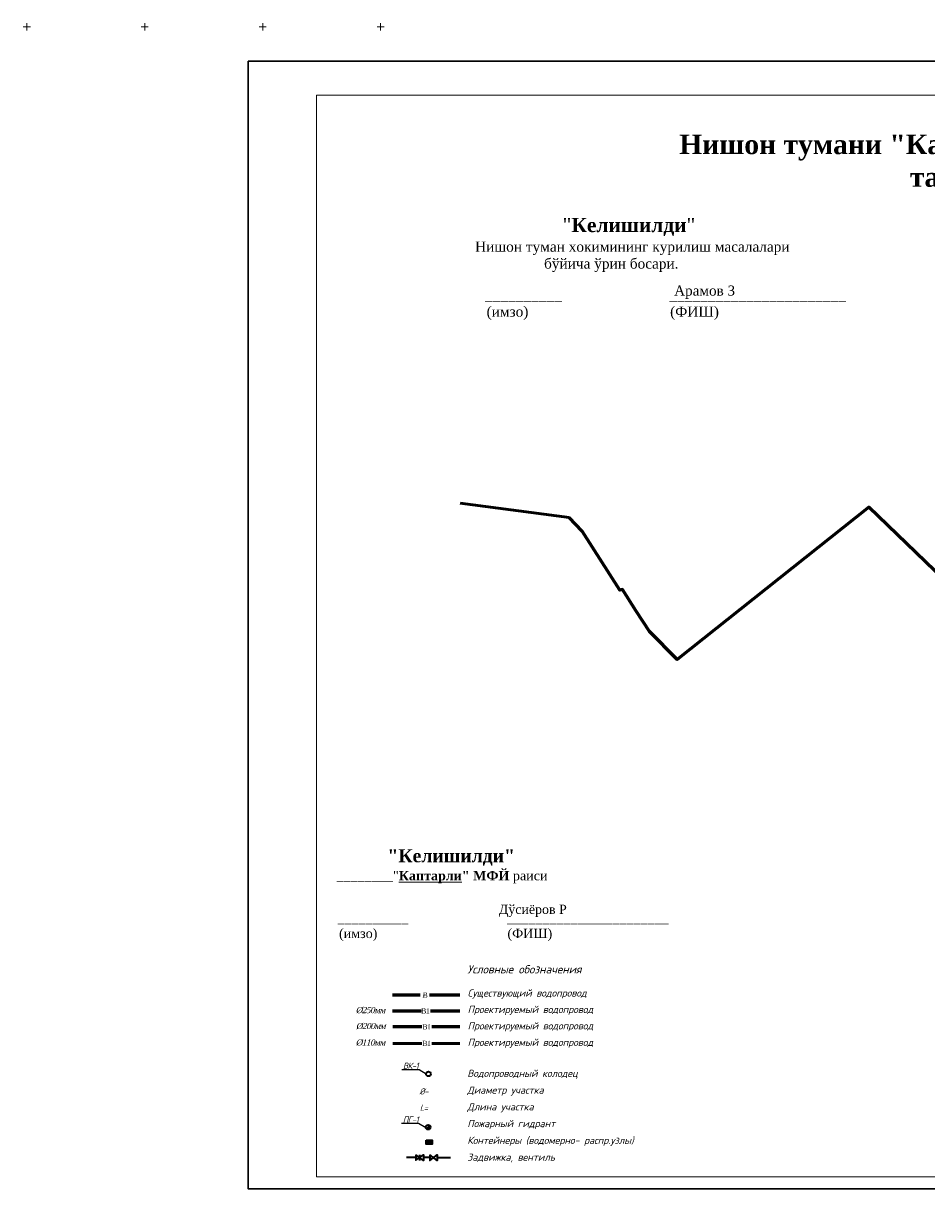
# Model space of a CAD drawing. Header units: millimetres. Extents: x 3960971 to 4113015, y -456608 to 60100.
# Tile 21 of 61: x 3992419 to 4030722, y -262748 to -213334. Entities that reach past the tile are written whole.
import ezdxf

# ---------------------------------------------------------------- set-up
doc = ezdxf.new("R2010")
doc.units = ezdxf.units.MM
doc.layers.add('GEODS_POINT_GRID#_B', color=7, linetype='Continuous', true_color=0x000000)
doc.layers.add('V-SURV-LABL', color=122, linetype='Continuous')
doc.layers.add('РАЗМЕРЫ', color=6, linetype='Continuous')
doc.layers.add('НАДПИСИ', color=7, linetype='Continuous', lineweight=35)
doc.layers.add('Элемент модели - Зона_Ном_пера__41', color=7, linetype='Continuous', lineweight=25)
doc.styles.add('0.35см', font='isocpeur.ttf', dxfattribs={"oblique": 15, "height": 350})
doc.styles.add('ISOCPEUR', font='isocpeur.ttf')
doc.styles.add('OOO-Kazar', font='GOST_AU.ttf')
doc.styles.add('seviyorum', font='times.ttf')

# ---------------------------------------------------------------- blocks, each defined once
blk = doc.blocks.new('CrossCoord_m1')
at = {"layer": 'GEODS_POINT_GRID#_B', "color": 3, "lineweight": 20, "true_color": 0x00ff00, "flags": 128}
for points in [[(-3, 0), (3, 0)], [(0, 3), (0, -3)]]:
    blk.add_lwpolyline(points, dxfattribs=at)

msp = doc.modelspace()

# ---------------------------------------------------------------- hatches: boundary and pattern name
at = {"layer": 'РАЗМЕРЫ', "lineweight": 35, "ltscale": 0.7, "true_color": 0x3d73d6}
h = msp.add_hatch(color=163, dxfattribs=at)
h.dxf.hatch_style = 1
h.paths.add_polyline_path([(4009683.495, -260141.448, 0.195705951), (4009654.994, -260071.422), (4009511.442, -260211.473, 0.672652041)])
at = {"layer": 'РАЗМЕРЫ', "lineweight": 35, "ltscale": 0.7}
h = msp.add_hatch(color=124, dxfattribs=at)
h.dxf.hatch_style = 1
h.paths.add_polyline_path([(4009748.089, -260857.917), (4009748.089, -260687.827), (4009505.786, -260687.827), (4009505.786, -260857.917)])

# ---------------------------------------------------------------- linework, layer by layer
at = {"color": 7, "lineweight": 20, "ltscale": 0.5}
msp.add_lwpolyline([(4059317.112, -216376.193), (4004855.004, -216376.193), (4004855.004, -262250.236), (4077408.245, -262250.236)], dxfattribs=at)
at = {"color": 5, "lineweight": 50}
msp.add_lwpolyline([(4015556.808, -234287.216), (4010943.385, -233683.731)], dxfattribs=at)
at = {"color": 3, "lineweight": 60}
msp.add_lwpolyline([(4037001.959, -233757.172), (4036868.436, -234009.565), (4032261.964, -237703.888), (4028275.255, -233847.498), (4020148.815, -240309.648), (4018967.991, -239125.473), (4018402.35, -238258.288), (4017829.12, -237334.832), (4017716.253, -237369.217), (4016109.773, -234866.521), (4015556.808, -234287.216)], dxfattribs=at)
at = {"color": 0, "ltscale": 50}
msp.add_lwpolyline([(4017674.669, -262747.818), (4041642.878, -262747.818)], dxfattribs=at)
at = {"layer": 'V-SURV-LABL', "color": 0, "lineweight": 30}
msp.add_lwpolyline([(4001946.431, -214943.909), (4077978.983, -214943.909), (4077978.983, -262747.818), (4001946.431, -262747.818)], close=True, dxfattribs=at)
at = {"layer": 'РАЗМЕРЫ', "color": 10, "lineweight": 60, "ltscale": 0.7}
for points in [[(4009244.038, -254540.284), (4008076.059, -254540.284)], [(4010921.492, -254540.284), (4009641.243, -254540.284)]]:
    msp.add_lwpolyline(points, dxfattribs=at)
at = {"layer": 'РАЗМЕРЫ', "color": 3, "lineweight": 60, "ltscale": 0.7}
for points in [[(4009306.75, -255213.687), (4008076.059, -255213.687)], [(4010921.492, -255213.687), (4009685.754, -255213.687)]]:
    msp.add_lwpolyline(points, dxfattribs=at)
at = {"layer": 'РАЗМЕРЫ', "color": 5, "lineweight": 60, "ltscale": 0.7}
for points in [[(4009320.69, -255887.525), (4008088.675, -255887.525)], [(4010934.107, -255887.525), (4009738.686, -255887.525)]]:
    msp.add_lwpolyline(points, dxfattribs=at)
at = {"layer": 'РАЗМЕРЫ', "color": 6, "lineweight": 53, "ltscale": 0.7}
for points in [[(4009320.69, -256586.159), (4008088.675, -256586.159)], [(4010934.107, -256586.159), (4009738.686, -256586.159)]]:
    msp.add_lwpolyline(points, dxfattribs=at)
at = {"layer": 'РАЗМЕРЫ', "color": 7, "lineweight": 25, "ltscale": 0.7}
for points in [[(4008468.275, -257698.839), (4009196.925, -257698.839), (4009494.687, -257883.285)], [(4008453.049, -259973.097), (4009181.699, -259973.097), (4009479.462, -260157.543)]]:
    msp.add_lwpolyline(points, dxfattribs=at)
at = {"layer": 'РАЗМЕРЫ', "color": 163, "lineweight": 35, "ltscale": 0.7, "true_color": 0x3d73d6}
msp.add_lwpolyline([(4009511.442, -260211.473), (4009654.994, -260071.422)], dxfattribs=at)
at = {"layer": 'РАЗМЕРЫ', "color": 124, "lineweight": 35, "ltscale": 0.7}
msp.add_lwpolyline([(4009505.786, -260687.827), (4009748.089, -260687.827), (4009748.089, -260857.917), (4009505.786, -260857.917)], close=True, dxfattribs=at)
at = {"layer": 'РАЗМЕРЫ', "color": 7, "lineweight": 35, "ltscale": 0.7}
for points in [[(4009067.726, -261307.723), (4009066.42, -261545.241), (4009380.076, -261309.439), (4009380.066, -261546.111), (4009067.726, -261307.723)], [(4009223.253, -261309.004), (4009223.243, -261545.676)], [(4009658.911, -261309.439), (4009657.606, -261546.957), (4009971.261, -261311.155), (4009971.252, -261547.827), (4009658.911, -261309.439)], [(4009067.075, -261426.055), (4008664.032, -261424.742)], [(4009658.258, -261428.198), (4009380.071, -261427.775)], [(4009971.256, -261429.491), (4010537.206, -261428.222)]]:
    msp.add_lwpolyline(points, dxfattribs=at)
msp.add_circle((4009594.964, -257883.285), 100.276, dxfattribs=at)
at = {"layer": 'РАЗМЕРЫ', "color": 163, "lineweight": 35, "ltscale": 0.7, "true_color": 0x3d73d6}
msp.add_circle((4009583.218, -260141.448), 100.276, dxfattribs=at)

# ---------------------------------------------------------------- block references
at = {"layer": 'GEODS_POINT_GRID#_B', "color": 3, "true_color": 0x00ff00, "xscale": 50, "yscale": 50, "zscale": 50}
for p in [(3992568.815, -213484.121), (3997568.815, -213484.121), (4002568.815, -213484.121), (4007568.815, -213484.121)]:
    msp.add_blockref('CrossCoord_m1', p, dxfattribs=at)

# ---------------------------------------------------------------- texts
at = {"color": 7, "lineweight": 20, "ltscale": 0.5, "attachment_point": 1, "style": 'OOO-Kazar'}
for s, width, gutter_width, insert, char_height in [('\\pxqc;{\\fTimes New Roman|b0|i0|c204|p18;\\H1.4x;"\\fTimes New Roman|b1|i0|c204|p18;Келишилди\\fTimes New Roman|b0|i0|c204|p18;"\\H0.71429x; }    \\P\\pq*;{\\fTimes New Roman|b0|i0|c204|p18;Нишон туман хокимининг курилиш масалалари\\P                  бўйича ўрин босари. }\\P                        ', 13047.06243, 860.141, (4011574.778, -221584.38), 430.070288), ('{\\fTimes New Roman|b0|i0|c0|p18;    \\P\\pxi-3,l4,t4;__________^I                   _______________________ \\P\\pi0,l0,tz;   (\\fTimes New Roman|b0|i0|c204|p18;имзо\\fTimes New Roman|b0|i0|c0|p18;)                                     (\\fTimes New Roman|b0|i0|c204|p18;ФИШ\\fTimes New Roman|b0|i0|c0|p18;)}', 16529.8905, 860.141, (4011574.778, -223909.368), 430.070288), ('\\pxqc;{\\fTimes New Roman|b1|i0|c204|p18;\\H1.4x;"Келишилди"\\fTimes New Roman|b0|i0|c204|p18;\\H0.71429x; }    \\P\\pq*; {\\fTimes New Roman|b0|i0|c0|p18; ________\\fTimes New Roman|b0|i0|c204|p18;"\\fTimes New Roman|b1|i0|c204|p18;\\LКаптарли\\l" МФЙ\\fTimes New Roman|b0|i0|c204|p18; раиси                       \\P             }', 10405.30784, 789.364, (4005358.253, -248354.772), 394.682068), (' {\\fTimes New Roman|b0|i0|c0|p18;   \\P\\pxi-3,l4,t4;__________^I                   _______________________ \\P\\pi0,l0,tz;   (\\fTimes New Roman|b0|i0|c204|p18;имзо\\fTimes New Roman|b0|i0|c0|p18;)                                     (\\fTimes New Roman|b0|i0|c204|p18;ФИШ\\fTimes New Roman|b0|i0|c0|p18;)}', 16185.21957, 789.364, (4005358.253, -250410.154), 394.682068)]:
    msp.add_mtext_dynamic_manual_height_columns(s, width=width, gutter_width=gutter_width, heights=[0], dxfattribs=dict(at, insert=insert, char_height=char_height))
at = {"layer": 'НАДПИСИ', "attachment_point": 5, "style": 'ISOCPEUR'}
for s, insert, char_height, width in [('{\\fTimes New Roman|b0|i0|c204|p18;Арамов З}', (4021307.758, -224735.864), 425.58278, 6990.88921), ('{\\fTimes New Roman|b0|i0|c204|p18;Дўсиёров Р}', (4014021.447, -250965.391), 390.56381, 6415.64574)]:
    msp.add_mtext(s, dxfattribs=dict(at, insert=insert, char_height=char_height, width=width))
at = {"layer": 'НАДПИСИ', "color": 7, "style": '0.35см'}
for s, insert, char_height, width, attachment_point in [('Условные обозначения', (4011246.013, -253445.786), 348.01195, 6090.2091, 4), ('{\\fTimes New Roman|b0|i0|c204|p18;\\Q2;\\T0.9;В}', (4009444.616, -254540.284), 217.50747, 373.95656, 5), ('Существующий водопровод  ', (4011258.629, -254491.997), 304.51046, 6090.2091, 4), ('Проектируемый водопровод  ', (4011258.629, -255188.021), 304.51046, 6090.2091, 4), ('{\\fTimes New Roman|b0|i0|c204|p18;\\T0.9;%%C250мм}', (4007126.468, -255180.998), 261.00896, 1225.78532, 5), ('{\\fTimes New Roman|b0|i0|c204|p18;\\Q1;\\T0.9;В\\fTimes New Roman|b0|i0|c0|p18;1}', (4009458.459, -255213.687), 217.50747, 373.95656, 5), ('{\\fTimes New Roman|b0|i0|c204|p18;\\T0.9;%%C200мм}', (4007139.083, -255854.837), 261.00896, 1225.78532, 5), ('{\\fTimes New Roman|b0|i0|c204|p18;\\Q1;\\T0.9;В\\fTimes New Roman|b0|i0|c0|p18;1}', (4009511.391, -255887.525), 217.50747, 373.95656, 5), ('Проектируемый водопровод ', (4011258.629, -255884.045), 304.51046, 8012.23517, 4), ('{\\fTimes New Roman|b0|i0|c204|p18;\\T0.9;%%C110мм}', (4007126.468, -256553.471), 261.00896, 1225.78532, 5), ('Проектируемый водопровод ', (4011258.629, -256582.679), 304.51046, 7142.76608, 4), ('{\\fTimes New Roman|b0|i0|c204|p18;\\Q1;\\T0.9;В\\fTimes New Roman|b0|i0|c0|p18;1}', (4009511.391, -256586.159), 217.50747, 373.95656, 5), ('{\\T0.9;ВК-1}', (4008843.258, -257536.578), 261.00896, 1225.78532, 5), ('Водопроводный колодец  ', (4011244.54, -257898.946), 304.51046, 6090.2091, 4), ('Диаметр участка', (4011244.54, -258608.772), 304.51046, 6090.2091, 4), ('{\\T0.9;%%C-}', (4009396.162, -258623.246), 261.00896, 1225.78532, 5), ('{\\T0.9;L=}', (4009396.162, -259315.789), 261.009, 1225.78532, 5), ('Длина участка  ', (4011244.54, -259318.598), 304.51046, 6090.2091, 4), ('{\\T0.9;ПГ-1}', (4008843.693, -259814.752), 261.00896, 1225.78532, 5), ('Пожарный гидрант  ', (4011244.54, -260028.424), 304.51046, 6090.2091, 4), ('Контейнеры (водомерно- распр.узлы) ', (4011244.54, -260738.25), 304.51046, 9536.54921, 4), ('Задвижка, вентиль ', (4011244.54, -261448.076), 304.51046, 6090.2091, 4)]:
    msp.add_mtext(s, dxfattribs=dict(at, insert=insert, char_height=char_height, width=width, attachment_point=attachment_point))
at = {"layer": 'Элемент модели - Зона_Ном_пера__41', "color": 0, "linetype": 'Continuous', "lineweight": 5, "insert": (4041767.74, -219294.778), "char_height": 831.020732, "width": 48033.90775, "attachment_point": 5, "style": 'seviyorum'}
msp.add_mtext('{\\fTimes New Roman|b1|i0|c204|p18;\\C7;Нишон тумани "Каптарли" МФЙда сув  таьминоти оғир худудларнинг сув таьминотини яхшилаш обектини куриш. }', dxfattribs=at)

doc.saveas('drawing.dxf')
